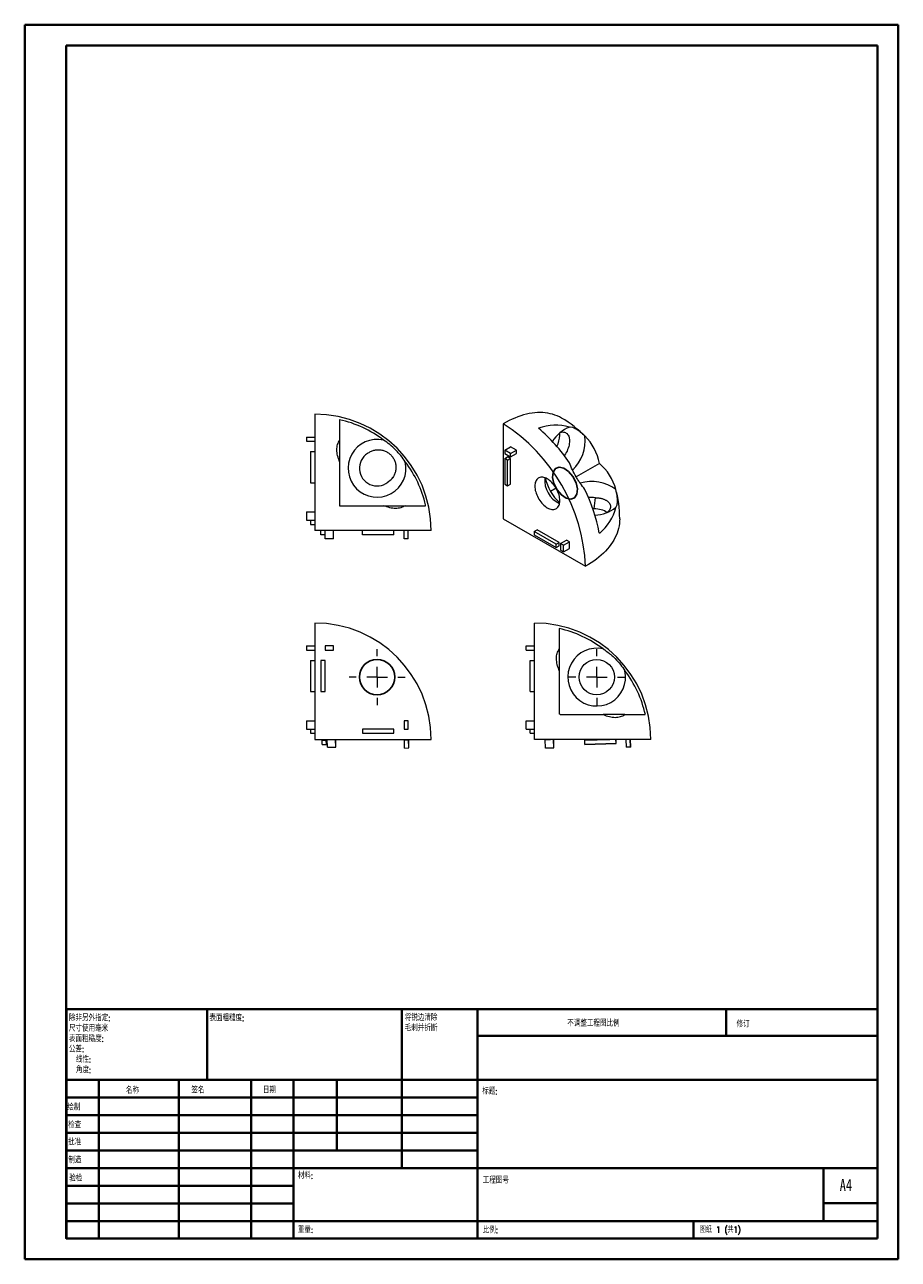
# Model space of a CAD drawing. Header units: millimetres. Extents: x 0 to 210, y 0 to 297.
import ezdxf

# ---------------------------------------------------------------- set-up
doc = ezdxf.new("R2010")
doc.units = ezdxf.units.MM
doc.styles.add('SLDTEXTSTYLE0', font='TXT', dxfattribs={"width": 0.75, "bigfont": 'bigfont'})
doc.styles.add('SLDTEXTSTYLE1', font='TXT', dxfattribs={"width": 0.75})
doc.styles.add('SLDTEXTSTYLE2', font='TXT', dxfattribs={"width": 0.694444, "bigfont": 'bigfont'})

# ---------------------------------------------------------------- blocks, each defined once
blk = doc.blocks.new('SW_NOTE_0')
at = {"color": 0, "linetype": 'Continuous', "lineweight": 0, "char_height": 1.5, "attachment_point": 1, "style": 'SLDTEXTSTYLE0'}
for s, insert in [('\\M+18FAB锐边\\M+190B4\\M+18F9C', (0, 1.93)), ('\\M+196D1\\M+18E68\\M+19BF3\\M+190DC\\M+19266', (0, -0.57))]:
    blk.add_mtext(s, dxfattribs=dict(at, insert=insert))
blk = doc.blocks.new('SW_NOTE_1')
at = {"color": 0, "linetype": 'Continuous', "lineweight": 0, "char_height": 1.5, "attachment_point": 1, "style": 'SLDTEXTSTYLE0'}
for s, insert in [('\\M+18F9C\\M+194F1另\\M+18A4F\\M+18E77\\M+192E8:', (0, 1.93)), ('\\M+18EDA\\M+190A1\\M+18E67\\M+19770\\M+19F7C\\M+195C4', (0, -0.57)), ('\\M+1955C\\M+196CA\\M+19165糙\\M+19378:', (0, -3.07)), ('\\M+18CF6\\M+18DB7:', (0, -5.57)), ('线\\M+190AB:', (1.69, -8.07)), ('\\M+18A70\\M+19378:', (1.69, -10.57))]:
    blk.add_mtext(s, dxfattribs=dict(at, insert=insert))
blk = doc.blocks.new('SW_CENTERMARKSYMBOL_0')
at = {"color": 0, "linetype": 'Continuous', "lineweight": 0}
for p, q in [((0, 5), (0, 6.75)), ((-5, 0), (-6.75, 0)), ((0, 0), (-2.5, 0)), ((0, 0), (0, 2.5)), ((0, 0), (0, -2.5)), ((0, 0), (2.5, 0)), ((5, 0), (6.75, 0)), ((0, -5), (0, -6.75))]:
    blk.add_line(p, q, dxfattribs=at)
blk = doc.blocks.new('SW_CENTERMARKSYMBOL_1')
at = {"color": 0, "linetype": 'Continuous', "lineweight": 0}
for p, q in [((0, 5), (0, 6.75)), ((-5, 0), (-6.75, 0)), ((0, 0), (-2.5, 0)), ((0, 0), (0, 2.5)), ((0, 0), (0, -2.5)), ((0, 0), (2.5, 0)), ((5, 0), (6.75, 0)), ((0, -5), (0, -6.75))]:
    blk.add_line(p, q, dxfattribs=at)

msp = doc.modelspace()

# ---------------------------------------------------------------- linework, layer by layer
at = {"color": 7, "linetype": 'Continuous', "lineweight": 40}
for p, q in [((0.08, 0.21), (0.08, 297.21)), ((0.08, 297.21), (210.08, 297.21)), ((210.08, 0.21), (210.08, 297.21)), ((210.08, 292.21), (210.08, 297.21)), ((10.08, 292.21), (205.08, 292.21)), ((10.08, 5.21), (10.08, 292.21)), ((205.08, 5.21), (205.08, 292.21)), ((10.11, 60.37), (205.08, 60.37)), ((10.11, 60.37), (10.11, 5.12)), ((43.91, 43.37), (43.91, 60.37)), ((90.71, 60.37), (90.71, 22.12)), ((108.91, 60.37), (108.91, 5.12)), ((168.68, 54.09), (168.68, 60.46)), ((205.08, 54), (108.91, 54)), ((205.08, 43.37), (10.11, 43.37)), ((17.91, 43.37), (17.91, 5.12)), ((37.1, 43.37), (37.1, 5.12)), ((54.51, 43.37), (54.51, 5.12)), ((64.71, 5.12), (64.71, 43.37)), ((75.11, 26.37), (75.11, 43.37)), ((108.91, 39.12), (10.11, 39.12)), ((108.91, 34.87), (10.11, 34.87)), ((108.91, 30.62), (10.11, 30.62)), ((108.91, 26.37), (10.11, 26.37)), ((64.71, 22.12), (10.11, 22.12)), ((64.71, 22.12), (205.08, 22.12)), ((192.08, 9.46), (192.08, 22.21)), ((64.71, 17.87), (10.11, 17.87)), ((64.71, 13.62), (10.11, 13.62)), ((205.08, 13.71), (192.08, 13.71)), ((10.11, 9.37), (205.08, 9.37)), ((160.88, 5.21), (160.88, 9.46)), ((10.08, 5.21), (205.08, 5.21)), ((205.08, 5.21), (180.99, 5.21)), ((0.08, 0.21), (210.08, 0.21))]:
    msp.add_line(p, q, dxfattribs=at)
at = {"color": 7, "linetype": 'Continuous', "lineweight": 15}
for p, q in [((69.79, 203.51), (69.79, 175.51)), ((75.79, 202.2), (75.79, 197.29)), ((115.11, 201.21), (115.11, 178.35)), ((67.79, 198.01), (67.79, 197.01)), ((67.79, 198.01), (69.79, 198.01)), ((67.79, 197.01), (69.79, 197.01)), ((75.79, 197.29), (75.79, 192.06)), ((68.79, 194.51), (69.79, 194.51)), ((68.79, 194.51), (68.79, 187.01)), ((115.46, 194.88), (116.88, 195.7)), ((116.88, 194.06), (115.46, 194.88)), ((115.46, 194.88), (115.46, 194.06)), ((115.46, 194.06), (116.88, 193.25)), ((115.46, 192.84), (116.17, 193.25)), ((116.88, 192.84), (116.17, 193.25)), ((118.29, 194.88), (116.88, 195.7)), ((116.88, 194.06), (118.29, 194.88)), ((116.88, 193.25), (116.88, 194.06)), ((116.88, 193.25), (118.29, 194.06)), ((118.29, 194.06), (118.29, 194.88)), ((75.79, 192.06), (75.79, 181.51)), ((116.17, 192.43), (115.46, 192.84)), ((115.46, 192.84), (115.46, 186.72)), ((116.17, 192.43), (116.88, 192.84)), ((116.17, 186.31), (116.17, 192.43)), ((116.88, 186.72), (116.88, 192.84)), ((138.22, 191.69), (132.62, 188.46)), ((68.79, 187.01), (69.79, 187.01)), ((115.46, 186.72), (116.17, 186.31)), ((116.17, 186.31), (116.88, 186.72)), ((127.84, 185.7), (126.48, 184.91)), ((75.79, 181.51), (86.34, 181.51)), ((86.34, 181.51), (91.57, 181.51)), ((91.57, 181.51), (96.44, 181.51)), ((96.44, 181.51), (96.44, 181.69)), ((67.79, 180.01), (67.79, 178.01)), ((67.79, 180.01), (69.79, 180.01)), ((115.11, 178.35), (134.91, 166.92)), ((136.9, 180.78), (136.65, 180.79)), ((67.79, 178.01), (69.79, 178.01)), ((68.79, 178.01), (68.79, 177.01)), ((68.79, 177.01), (69.79, 177.01)), ((97.79, 175.51), (69.79, 175.51)), ((71.29, 174.51), (71.29, 175.51)), ((72.29, 173.51), (72.29, 175.51)), ((74.29, 173.51), (74.29, 175.51)), ((81.29, 174.51), (81.29, 175.51)), ((88.79, 174.51), (88.79, 175.51)), ((91.29, 173.51), (91.29, 175.51)), ((92.29, 173.51), (92.29, 175.51)), ((122.53, 175.28), (123.24, 175.69)), ((127.84, 172.22), (122.53, 175.28)), ((122.53, 175.28), (122.53, 174.47)), ((128.54, 172.63), (123.24, 175.69)), ((72.29, 174.51), (71.29, 174.51)), ((74.29, 173.51), (72.29, 173.51)), ((88.79, 174.51), (81.29, 174.51)), ((92.29, 173.51), (91.29, 173.51)), ((122.53, 174.47), (127.84, 171.41)), ((127.84, 172.22), (128.54, 172.63)), ((128.54, 171.81), (128.54, 172.63)), ((128.9, 172.43), (130.31, 173.24)), ((129.6, 172.02), (128.9, 172.43)), ((128.9, 172.43), (128.9, 170.79)), ((129.6, 172.02), (131.02, 172.84)), ((131.02, 172.84), (130.31, 173.24)), ((131.02, 171.2), (131.02, 172.84)), ((127.84, 171.41), (127.84, 172.22)), ((127.84, 171.41), (128.54, 171.81)), ((128.9, 170.79), (129.6, 170.39)), ((129.6, 170.39), (129.6, 172.02)), ((129.6, 170.39), (131.02, 171.2)), ((69.79, 153.27), (69.79, 125.27)), ((122.59, 125.27), (122.59, 153.27)), ((128.59, 151.95), (128.59, 147.05)), ((67.79, 147.77), (67.79, 146.77)), ((67.79, 147.77), (69.79, 147.77)), ((67.79, 146.77), (69.79, 146.77)), ((74.29, 147.77), (72.29, 147.77)), ((72.29, 147.77), (72.29, 146.77)), ((72.29, 146.77), (74.29, 146.77)), ((74.29, 146.77), (74.29, 147.77)), ((120.59, 146.77), (120.59, 147.77)), ((120.59, 147.77), (122.59, 147.77)), ((120.59, 146.77), (122.59, 146.77)), ((128.59, 147.05), (128.59, 141.81)), ((68.79, 144.27), (68.79, 136.77)), ((68.79, 144.27), (69.79, 144.27)), ((71.29, 144.27), (71.29, 136.77)), ((72.29, 144.27), (71.29, 144.27)), ((72.29, 136.77), (72.29, 144.27)), ((121.59, 136.77), (121.59, 144.27)), ((121.59, 144.27), (122.59, 144.27)), ((128.59, 141.81), (128.59, 131.44)), ((68.79, 136.77), (69.79, 136.77)), ((71.29, 136.77), (72.29, 136.77)), ((121.59, 136.77), (122.59, 136.77)), ((128.76, 131.27), (139.13, 131.27)), ((144.37, 131.27), (139.13, 131.27)), ((144.37, 131.27), (149.27, 131.27)), ((67.79, 129.77), (67.79, 127.77)), ((67.79, 129.77), (69.79, 129.77)), ((67.79, 127.77), (68.79, 127.77)), ((68.79, 127.77), (69.79, 127.77)), ((68.79, 127.77), (68.79, 126.77)), ((88.79, 127.77), (81.29, 127.77)), ((81.29, 127.77), (81.29, 126.77)), ((88.79, 126.77), (88.79, 127.77)), ((91.29, 129.77), (91.29, 127.77)), ((92.29, 129.77), (91.29, 129.77)), ((91.29, 127.77), (92.29, 127.77)), ((92.29, 127.77), (92.29, 129.77)), ((120.59, 127.77), (120.59, 129.77)), ((120.59, 129.77), (122.59, 129.77)), ((120.59, 127.77), (122.59, 127.77)), ((121.59, 126.77), (121.59, 127.77)), ((68.79, 126.77), (69.79, 126.77)), ((69.79, 125.27), (97.79, 125.27)), ((71.74, 125.27), (71.58, 125.04)), ((71.58, 125.04), (72.58, 125.06)), ((71.6, 124.04), (71.58, 125.04)), ((72.58, 125.06), (72.72, 125.27)), ((72.6, 124.06), (72.58, 125.06)), ((72.78, 124.32), (72.75, 125.27)), ((72.86, 123.4), (72.82, 125.27)), ((74.86, 123.45), (74.82, 125.27)), ((74.88, 123.48), (74.84, 125.27)), ((81.29, 126.77), (88.79, 126.77)), ((91.4, 125.27), (91.36, 125.2)), ((91.36, 125.2), (92.35, 125.22)), ((91.4, 123.2), (91.36, 125.2)), ((92.35, 125.22), (92.38, 125.27)), ((92.4, 123.23), (92.35, 125.22)), ((92.45, 123.29), (92.4, 125.27)), ((121.59, 126.77), (122.59, 126.77)), ((150.59, 125.27), (122.59, 125.27)), ((125.22, 125.22), (126.51, 125.27)), ((125.29, 123.23), (125.22, 125.22)), ((127.28, 123.29), (127.22, 125.27)), ((127.31, 123.27), (127.24, 125.27)), ((134.7, 125.06), (140.77, 125.27)), ((134.73, 124.06), (134.7, 125.06)), ((142.22, 124.32), (142.19, 125.27)), ((142.25, 124.29), (142.22, 125.27)), ((144.71, 123.45), (144.65, 125.27)), ((145.71, 123.48), (145.65, 125.27)), ((145.75, 123.44), (145.69, 125.27)), ((71.6, 124.04), (72.6, 124.06)), ((72.6, 124.06), (72.78, 124.32)), ((72.86, 123.4), (74.86, 123.45)), ((74.86, 123.45), (74.88, 123.48)), ((91.4, 123.2), (92.4, 123.23)), ((92.4, 123.23), (92.45, 123.29)), ((125.29, 123.23), (127.28, 123.29)), ((125.31, 123.2), (125.29, 123.23)), ((127.31, 123.27), (125.31, 123.2)), ((127.28, 123.29), (127.31, 123.27)), ((134.73, 124.06), (142.22, 124.32)), ((134.75, 124.04), (134.73, 124.06)), ((142.25, 124.29), (134.75, 124.04)), ((142.22, 124.32), (142.25, 124.29)), ((144.71, 123.45), (145.71, 123.48)), ((144.76, 123.4), (144.71, 123.45)), ((145.75, 123.44), (144.76, 123.4)), ((145.71, 123.48), (145.75, 123.44))]:
    msp.add_line(p, q, dxfattribs=at)
at = {"color": 7, "linetype": 'Continuous', "lineweight": 15, "flags": 128}
for points in [[(129.11, 202.6), (128.6, 202.87), (128.07, 203.11), (127.53, 203.32), (126.97, 203.5), (126.4, 203.64), (125.81, 203.76), (125.21, 203.84), (124.6, 203.89), (123.97, 203.91), (123.33, 203.89), (122.68, 203.84), (122.03, 203.76), (121.36, 203.65), (120.69, 203.5), (120, 203.33), (119.32, 203.12), (118.62, 202.87), (117.93, 202.6), (117.22, 202.3), (116.52, 201.97), (115.81, 201.6), (115.11, 201.21)], [(128.72, 198.45), (128.71, 198.76), (128.68, 199.01)], [(128.88, 199.19), (129.13, 199.23), (129.39, 199.25), (129.63, 199.23), (129.86, 199.19), (130.07, 199.1), (130.27, 198.99), (130.44, 198.85), (130.6, 198.67), (130.74, 198.47), (130.85, 198.24), (130.94, 197.99), (131, 197.71), (131.04, 197.42), (131.05, 197.11), (131.04, 196.78), (131, 196.44), (130.94, 196.09), (130.85, 195.74), (130.74, 195.38), (130.6, 195.02), (130.44, 194.66), (130.27, 194.32), (130.07, 193.98), (129.86, 193.65), (129.8, 193.56)], [(128.72, 182.74), (128.71, 183.06), (128.67, 183.4), (128.6, 183.75), (128.52, 184.11), (128.4, 184.46), (128.27, 184.82), (128.11, 185.18), (127.93, 185.53), (127.74, 185.87), (127.53, 186.19), (127.3, 186.51), (127.05, 186.8), (126.8, 187.08), (126.54, 187.33), (126.27, 187.56), (125.99, 187.77), (125.71, 187.94), (125.44, 188.09), (125.16, 188.2), (124.89, 188.28), (124.63, 188.33), (124.37, 188.35), (124.13, 188.33), (123.9, 188.29), (123.69, 188.2), (123.49, 188.09), (123.32, 187.95), (123.16, 187.77), (123.02, 187.57), (122.91, 187.34), (122.82, 187.09), (122.76, 186.81), (122.72, 186.52), (122.71, 186.21), (122.72, 185.88), (122.76, 185.54), (122.82, 185.19), (122.91, 184.83), (123.02, 184.48), (123.16, 184.12), (123.32, 183.76), (123.49, 183.41), (123.69, 183.07), (123.9, 182.75), (124.13, 182.43), (124.37, 182.14), (124.63, 181.86), (124.89, 181.61), (125.16, 181.38), (125.44, 181.18), (125.71, 181), (125.99, 180.86), (126.27, 180.74), (126.54, 180.66), (126.8, 180.61), (127.05, 180.59), (127.3, 180.61), (127.53, 180.66), (127.74, 180.74), (127.93, 180.85), (128.11, 180.99), (128.27, 181.17), (128.4, 181.37), (128.52, 181.6), (128.6, 181.85), (128.67, 182.13), (128.71, 182.42), (128.72, 182.74)], [(143.11, 178.35), (143.09, 177.77), (143.04, 177.19), (142.95, 176.62), (142.82, 176.05), (142.66, 175.48), (142.47, 174.91), (142.24, 174.35), (141.97, 173.79), (141.67, 173.24), (141.34, 172.7), (140.98, 172.16), (140.58, 171.63), (140.15, 171.11), (139.68, 170.6), (139.19, 170.1), (138.66, 169.61), (138.11, 169.13), (137.52, 168.66), (136.91, 168.2), (136.27, 167.76), (135.6, 167.33), (134.91, 166.92)]]:
    msp.add_lwpolyline(points, dxfattribs=at)
at = {"color": 7, "linetype": 'Continuous', "flags": 128}
msp.add_lwpolyline([(127.08, 189.59), (127.64, 190.47), (128.55, 190.8), (129.67, 190.54), (130.84, 189.73), (131.87, 188.49), (132.61, 187.02), (132.95, 185.53), (132.83, 184.25), (132.28, 183.37), (131.37, 183.04), (130.24, 183.3), (129.08, 184.11), (128.05, 185.35), (127.3, 186.82), (126.97, 188.31), (127.08, 189.59)], dxfattribs=at)
at = {"color": 7, "linetype": 'Continuous'}
msp.add_circle((84.79, 140.27), 4.25, dxfattribs=at)
at = {"color": 7, "linetype": 'Continuous', "lineweight": 15}
for centre in [(84.79, 140.27), (137.59, 140.27)]:
    msp.add_circle(centre, 4.25, dxfattribs=at)
for centre, radius, start, end in [((69.79, 175.51), 28, 0, 90), ((69.79, 175.51), 27.35, 52.7815, 77.3273), ((115.11, 178.35), 28, 44.7871, 60.0027), ((91.92, 164.96), 43.03, 2.6055, 57.3945), ((127.81, 188.08), 12.77, 75.3155, 109.2825), ((96.55, 168.36), 41.72, 34.2152, 49.5894), ((134.16, 192.52), 8.5, 111.4586, 148.4018), ((84.79, 190.51), 6.95, 77.1813, 12.8187), ((122.72, 198.64), 6, 331.5395, 358.2312), ((124.79, 197.22), 10.02, 314.3283, 6.1324), ((125.89, 189.43), 12.53, 10.3747, 45.0119), ((84.79, 190.51), 4.25, 122.7174, 307.2714), ((69.79, 175.51), 27.35, 13.0451, 37.2185), ((129.89, 182.01), 12.77, 15.3238, 49.2903), ((131.12, 187.59), 6.05, 174.0368, 245.9578), ((136.35, 190.61), 11.4, 192.2964, 227.6982), ((136.3, 177.29), 10.02, 53.872, 105.6719), ((97.43, 167.34), 41.46, 10.5891, 25.8404), ((115.11, 178.35), 28, 0, 15.2144), ((136.32, 176.19), 7.3, 82.8824, 95.4517), ((136.91, 187.76), 8.5, 271.5965, 308.5344), ((130.16, 184.32), 12.47, 310.8413, 345.0677), ((136.82, 172.44), 2.87, 58.5821, 61.4071), ((69.79, 125.27), 28, 0, 90), ((122.59, 125.27), 28, 0, 90), ((122.59, 125.27), 27.35, 52.7815, 77.3273), ((137.59, 140.27), 6.95, 77.1813, 12.8187), ((122.59, 125.27), 27.35, 12.6727, 37.2185), ((122.59, 125.27), 8.61, 44.1844, 45.8156)]:
    msp.add_arc(centre, radius, start, end, dxfattribs=at)
for centre, major_axis, ratio, start_param, end_param in [((85.16, 190.82), (-2.5, -3.44), 0.999144, 1.274974, 1.570796), ((136.8, 178.32), (4.25, 0), 0.576818, 0.68375, 1.546123)]:
    msp.add_ellipse(centre, major_axis=major_axis, ratio=ratio, start_param=start_param, end_param=end_param, dxfattribs=at)
for points, knots in [([(131.05, 200.43), (131.26, 200.46), (131.49, 200.44), (131.88, 200.33), (132.01, 200.28), (132.3, 200.15), (132.45, 200.07), (132.93, 199.8), (133.28, 199.56), (133.99, 198.99), (134.37, 198.66), (134.75, 198.29)], [0, 0, 0, 0, 0.25, 0.25, 0.375, 0.375, 0.5, 0.5, 0.75, 0.75, 1, 1, 1, 1]), ([(75.79, 192.06), (75.59, 192.57), (75.42, 193.06), (75.24, 193.78), (75.19, 194.02), (75.13, 194.49), (75.12, 194.72), (75.12, 195.4), (75.18, 195.82), (75.41, 196.6), (75.58, 196.97), (75.79, 197.29)], [0, 0, 0, 0, 0.25, 0.25, 0.375, 0.375, 0.5, 0.5, 0.75, 0.75, 1, 1, 1, 1]), ([(91.57, 192.06), (91.24, 192.57), (90.89, 193.06), (90.3, 193.78), (90.1, 194.02), (89.68, 194.49), (89.46, 194.72), (88.78, 195.4), (88.31, 195.82), (87.35, 196.6), (86.84, 196.97), (86.34, 197.29)], [0, 0, 0, 0, 0.25, 0.25, 0.375, 0.375, 0.5, 0.5, 0.75, 0.75, 1, 1, 1, 1]), ([(82.5, 194.09), (82.72, 194.27), (82.97, 194.41), (83.48, 194.66), (83.75, 194.76), (84.3, 194.9), (84.58, 194.94), (85.15, 194.97), (85.44, 194.95), (86, 194.87), (86.28, 194.79), (86.82, 194.59), (87.07, 194.47), (87.56, 194.17), (87.79, 193.99), (88.2, 193.6), (88.39, 193.38), (88.71, 192.91), (88.86, 192.66), (89.08, 192.14), (89.17, 191.86), (89.29, 191.3), (89.32, 191.02), (89.32, 190.45), (89.3, 190.16), (89.19, 189.6), (89.1, 189.33), (88.88, 188.81), (88.75, 188.55), (88.43, 188.08), (88.24, 187.86), (87.83, 187.46), (87.61, 187.29), (87.37, 187.13)], [0, 0, 0, 0, 0.0625, 0.0625, 0.125, 0.125, 0.1875, 0.1875, 0.25, 0.25, 0.3125, 0.3125, 0.375, 0.375, 0.4375, 0.4375, 0.5, 0.5, 0.5625, 0.5625, 0.625, 0.625, 0.6875, 0.6875, 0.75, 0.75, 0.8125, 0.8125, 0.875, 0.875, 0.9375, 0.9375, 1, 1, 1, 1]), ([(134.75, 185.41), (134.37, 185.88), (134, 186.36), (133.46, 187.11), (133.29, 187.37), (132.95, 187.9), (132.78, 188.18), (132.3, 189.01), (132.01, 189.57), (131.49, 190.69), (131.26, 191.26), (131.05, 191.83)], [0, 0, 0, 0, 0.25, 0.25, 0.375, 0.375, 0.5, 0.5, 0.75, 0.75, 1, 1, 1, 1]), ([(142.21, 181.11), (142.33, 181.28), (142.43, 181.49), (142.53, 181.88), (142.55, 182.02), (142.59, 182.33), (142.6, 182.51), (142.6, 183.06), (142.56, 183.47), (142.43, 184.38), (142.33, 184.87), (142.21, 185.38)], [0, 0, 0, 0, 0.25, 0.25, 0.375, 0.375, 0.5, 0.5, 0.75, 0.75, 1, 1, 1, 1]), ([(91.57, 181.51), (91.24, 181.31), (90.89, 181.14), (90.3, 180.96), (90.1, 180.92), (89.68, 180.85), (89.46, 180.84), (88.78, 180.84), (88.31, 180.9), (87.35, 181.14), (86.84, 181.31), (86.34, 181.51)], [0, 0, 0, 0, 0.25, 0.25, 0.375, 0.375, 0.5, 0.5, 0.75, 0.75, 1, 1, 1, 1]), ([(137.22, 183.44), (137.33, 183.43), (137.53, 183.43), (137.83, 183.4), (138.13, 183.37), (138.44, 183.32), (138.74, 183.25), (139.05, 183.16), (139.33, 183.06), (139.6, 182.94), (139.85, 182.81), (140.07, 182.66), (140.28, 182.5), (140.45, 182.34), (140.6, 182.16), (140.72, 181.98), (140.81, 181.78), (140.87, 181.59), (140.9, 181.39), (140.9, 181.18), (140.88, 180.98), (140.82, 180.77), (140.73, 180.57), (140.61, 180.37), (140.46, 180.18), (140.33, 180.03), (140.24, 179.95), (140.22, 179.93)], [0, 0, 0, 0, 0.036321, 0.072837, 0.10996, 0.147292, 0.188552, 0.230099, 0.272549, 0.315312, 0.356564, 0.398102, 0.440544, 0.483299, 0.524531, 0.56605, 0.608473, 0.651208, 0.692416, 0.733911, 0.776309, 0.81902, 0.860204, 0.901675, 0.944049, 0.986735, 1, 1, 1, 1]), ([(128.59, 141.81), (128.38, 142.32), (128.21, 142.81), (128.03, 143.54), (127.99, 143.77), (127.93, 144.24), (127.91, 144.48), (127.91, 145.16), (127.97, 145.58), (128.21, 146.36), (128.38, 146.72), (128.59, 147.05)], [0, 0, 0, 0, 0.25, 0.25, 0.375, 0.375, 0.5, 0.5, 0.75, 0.75, 1, 1, 1, 1]), ([(139.13, 147.05), (139.64, 146.72), (140.13, 146.36), (140.86, 145.78), (141.09, 145.58), (141.56, 145.15), (141.8, 144.93), (142.48, 144.26), (142.9, 143.79), (143.68, 142.82), (144.04, 142.32), (144.37, 141.81)], [0, 0, 0, 0, 0.25, 0.25, 0.375, 0.375, 0.5, 0.5, 0.75, 0.75, 1, 1, 1, 1]), ([(139.13, 131.27), (139.64, 131.06), (140.13, 130.89), (140.86, 130.71), (141.09, 130.67), (141.56, 130.61), (141.8, 130.59), (142.48, 130.59), (142.9, 130.65), (143.68, 130.89), (144.04, 131.06), (144.37, 131.27)], [0, 0, 0, 0, 0.25, 0.25, 0.375, 0.375, 0.5, 0.5, 0.75, 0.75, 1, 1, 1, 1])]:
    msp.add_open_spline(points, degree=3, knots=knots, dxfattribs=at)
for points in [[(87.72, 187.43), (87.63, 187.35), (87.53, 187.26), (87.37, 187.13)], [(137.22, 183.44), (137.07, 182.56), (136.97, 181.67), (136.9, 180.78)]]:
    msp.add_open_spline(points, degree=3, dxfattribs=at)

# ---------------------------------------------------------------- block references
at = {"color": 7, "linetype": 'Continuous', "lineweight": 0}
for name, p in [('SW_CENTERMARKSYMBOL_0', (84.79, 140.27)), ('SW_CENTERMARKSYMBOL_1', (137.59, 140.27)), ('SW_NOTE_1', (10.7, 57.11)), ('SW_NOTE_0', (91.42, 57.19))]:
    msp.add_blockref(name, p, dxfattribs=at)

# ---------------------------------------------------------------- texts
at = {"color": 7, "linetype": 'Continuous', "lineweight": 0, "attachment_point": 1}
for s, insert, char_height, style in [('\\M+1955C\\M+196CA\\M+19165糙\\M+19378:', (44.48, 59.04), 1.5, 'SLDTEXTSTYLE0'), ('\\M+19573调\\M+190AE\\M+18D48\\M+192F6图\\M+194E4\\M+197E1', (130.49, 57.75), 1.5, 'SLDTEXTSTYLE0'), ('\\M+18F43订', (171.21, 57.55), 1.5, 'SLDTEXTSTYLE0'), ('\\M+196BC\\M+18FCC', (24.43, 41.62), 1.5, 'SLDTEXTSTYLE0'), ('签\\M+196BC', (40.14, 41.68), 1.5, 'SLDTEXTSTYLE0'), ('\\M+193FA\\M+18AFA', (57.33, 41.7), 1.5, 'SLDTEXTSTYLE0'), ('标题:', (110.07, 41.4), 1.5, 'SLDTEXTSTYLE0'), ('绘\\M+190A7', (10.32, 37.55), 1.5, 'SLDTEXTSTYLE0'), ('检查', (10.52, 33.28), 1.5, 'SLDTEXTSTYLE0'), ('\\M+194E1\\M+18F79', (10.51, 29.19), 1.5, 'SLDTEXTSTYLE0'), ('\\M+190A7\\M+191A2', (10.57, 24.85), 1.5, 'SLDTEXTSTYLE0'), ('\\M+18DDE\\M+197BF:', (65.76, 21.11), 1.5, 'SLDTEXTSTYLE0'), ('验检', (10.78, 20.47), 1.5, 'SLDTEXTSTYLE0'), ('\\M+18D48\\M+192F6图\\M+18D86', (110.18, 19.99), 1.5, 'SLDTEXTSTYLE0'), ('A4', (196, 19.52), 2.91, 'SLDTEXTSTYLE1'), ('\\M+18F64\\M+197CA:', (65.73, 8.07), 1.4986, 'SLDTEXTSTYLE0'), ('\\M+194E4\\M+197E1:', (110.18, 8.02), 1.5, 'SLDTEXTSTYLE0'), ('图纸 1 (\\M+18BA41)', (162.36, 8.11), 1.5, 'SLDTEXTSTYLE2')]:
    msp.add_mtext(s, dxfattribs=dict(at, insert=insert, char_height=char_height, style=style))

doc.saveas('drawing.dxf')
